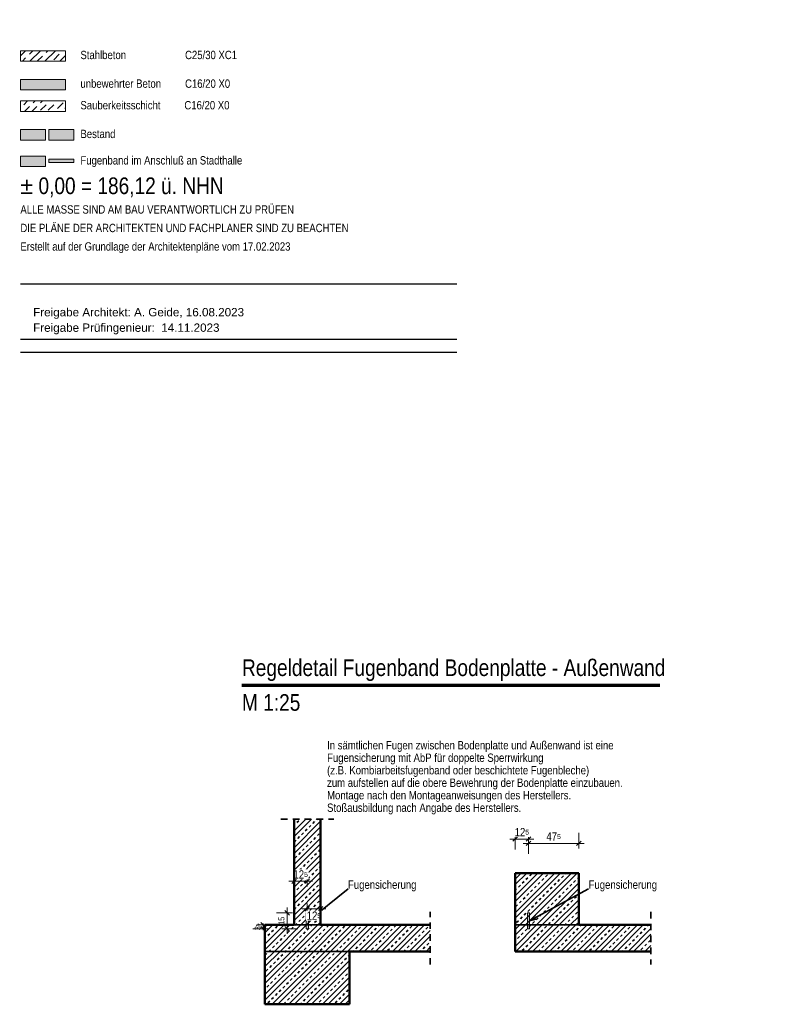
# Model space of a CAD drawing. Header units: millimetres. Extents: x 0 to 102, y -15 to 47.
# Tile 101 of 103: x 88 to 102, y 4 to 22. Entities that reach past the tile are written whole.
import ezdxf

# ---------------------------------------------------------------- set-up
doc = ezdxf.new("R2010")
doc.units = ezdxf.units.MM
doc.linetypes.add('HIDDEN', pattern=[0.375, 0.25, -0.125])
doc.layers.add('Achsen', color=7, linetype='Continuous', lineweight=20)
doc.styles.add('Arial', font='arial.ttf')
doc.styles.add('Arial Narrow', font='ARIALN.TTF')
doc.linetypes.add('STRAKON_Linetype_13', pattern='A,30,[130,ltypeshp.shx,S=3.75,R=-30,X=0,Y=0],-3.75,[130,ltypeshp.shx,S=3.75,R=-30,X=0,Y=0]', length=33.75)
doc.linetypes.add('STRAKON_Linetype_14', pattern='A,75,[130,ltypeshp.shx,S=7.5,R=-30,X=0,Y=0],-7.5,[130,ltypeshp.shx,S=7.5,R=-30,X=0,Y=0]', length=82.5)
doc.dimstyles.new('Arch_Strakon_dimstyle', dxfattribs={"dimtxt": 15.75, "dimasz": 1, "dimexe": 1.25, "dimexo": 0.0625, "dimgap": 1, "dimtad": 0, "dimzin": 12, "dimdsep": 46, "dimtxsty": 'Arial Narrow', "dimblk": 'Arrowhead_Tick', "dimsah": 1, "dimcen": 0, "dimse1": 1, "dimse2": 1, "dimclrd": 6, "dimclrt": 2, "dimazin": 0, "dimtfac": 1, "dimtdec": 4, "dimtmove": 0, "dimatfit": 3, "dimldrblk": 'NONE', "dimfxl": 1, "dimtvp": 1, "dimtolj": 1, "dimtzin": 0, "dimlwd": 13, "dimarcsym": 2})
pattern_1 = [(45, (0, 0), (-0.15909903, 0.15909903), []), (45, (-0.05303, 0.05303), (-0.15909903, 0.15909903), []), (45, (-0.10607, 0.10607), (-0.15909903, 0.15909903), [0.05, -0.05])]

# ---------------------------------------------------------------- blocks, each defined once
blk = doc.blocks.new('Arrowhead_Tick')
at = {"color": 0, "linetype": 'Continuous', "lineweight": -2}
for p, q in [((0, 20), (0, -10)), ((-1, 0), (0, 0)), ((10, 0), (0, 0))]:
    blk.add_line(p, q, dxfattribs=at)
at = {"color": 2, "linetype": 'Continuous', "lineweight": 35}
blk.add_line((4.4, 4.4), (-4.4, -4.4), dxfattribs=at)
blk = doc.blocks.new('*D824')
at = {"color": 6, "linetype": 'Continuous', "lineweight": 13}
blk.add_line((93.543, 6.137), (93.773, 6.137), dxfattribs=at)
at = {"layer": 'Defpoints', "color": 0}
for p in [(93.783, 5.541), (93.533, 5.311)]:
    blk.add_point(p, dxfattribs=at)
at = {"color": 6, "lineweight": 13, "xscale": 0.01, "yscale": 0.01, "zscale": 0.01}
blk.add_blockref('Arrowhead_Tick', (93.783, 6.137), dxfattribs=at)
at = {"color": 6, "lineweight": 13, "xscale": 0.01, "yscale": 0.01, "zscale": 0.01, "rotation": 180}
blk.add_blockref('Arrowhead_Tick', (93.533, 6.137), dxfattribs=at)
at = {"color": 2, "lineweight": 35, "insert": (93.658, 6.266), "char_height": 0.1575, "attachment_point": 5, "style": 'Arial Narrow', "bg_fill": 3, "box_fill_scale": 1.1, "bg_fill_color": 256, "bg_fill_true_color": 13158600, "bg_fill_transparency": 0}
blk.add_mtext('\\A1;12{\\A1;\\H.6x;\\S5;}', dxfattribs=at)
at = {"layer": 'Defpoints', "color": 0}
blk.add_point((93.783, 6.137), dxfattribs=at)
blk = doc.blocks.new('_None')
blk = doc.blocks.new('*D825')
at = {"color": 6, "linetype": 'Continuous', "lineweight": 13}
blk.add_line((93.793, 5.616), (94.023, 5.616), dxfattribs=at)
at = {"color": 6, "lineweight": 13, "xscale": 0.01, "yscale": 0.01, "zscale": 0.01}
blk.add_blockref('Arrowhead_Tick', (94.033, 5.616), dxfattribs=at)
at = {"color": 6, "lineweight": 13, "xscale": 0.01, "yscale": 0.01, "zscale": 0.01, "rotation": 180}
blk.add_blockref('Arrowhead_Tick', (93.783, 5.616), dxfattribs=at)
at = {"color": 2, "lineweight": 35, "insert": (93.908, 5.487), "char_height": 0.1575, "attachment_point": 5, "style": 'Arial Narrow', "bg_fill": 3, "box_fill_scale": 1.1, "bg_fill_color": 256, "bg_fill_true_color": 13158600, "bg_fill_transparency": 0}
blk.add_mtext('\\A1;12{\\A1;\\H.6x;\\S5;}', dxfattribs=at)
at = {"layer": 'Defpoints', "color": 0}
for p in [(94.033, 5.616), (93.783, 5.541), (94.033, 5.311)]:
    blk.add_point(p, dxfattribs=at)
blk = doc.blocks.new('*D826')
at = {"color": 6, "linetype": 'Continuous', "lineweight": 13}
blk.add_line((97.725, 6.937), (97.955, 6.937), dxfattribs=at)
at = {"layer": 'Defpoints', "color": 0}
for p in [(97.965, 5.541), (97.715, 5.311)]:
    blk.add_point(p, dxfattribs=at)
at = {"color": 6, "lineweight": 13, "xscale": 0.01, "yscale": 0.01, "zscale": 0.01}
blk.add_blockref('Arrowhead_Tick', (97.965, 6.937), dxfattribs=at)
at = {"color": 6, "lineweight": 13, "xscale": 0.01, "yscale": 0.01, "zscale": 0.01, "rotation": 180}
blk.add_blockref('Arrowhead_Tick', (97.715, 6.937), dxfattribs=at)
at = {"color": 2, "lineweight": 35, "insert": (97.84, 7.066), "char_height": 0.1575, "attachment_point": 5, "style": 'Arial Narrow', "bg_fill": 3, "box_fill_scale": 1.1, "bg_fill_color": 256, "bg_fill_true_color": 13158600, "bg_fill_transparency": 0}
blk.add_mtext('\\A1;12{\\A1;\\H.6x;\\S5;}', dxfattribs=at)
at = {"layer": 'Defpoints', "color": 0}
blk.add_point((97.965, 6.937), dxfattribs=at)
blk = doc.blocks.new('*D827')
at = {"color": 6, "linetype": 'Continuous', "lineweight": 13}
blk.add_line((97.975, 6.855), (98.905, 6.855), dxfattribs=at)
at = {"layer": 'Defpoints', "color": 0}
for p in [(98.915, 6.855), (98.915, 6.291), (97.965, 5.541)]:
    blk.add_point(p, dxfattribs=at)
at = {"color": 6, "lineweight": 13, "xscale": 0.01, "yscale": 0.01, "zscale": 0.01, "rotation": 180}
blk.add_blockref('Arrowhead_Tick', (97.965, 6.855), dxfattribs=at)
at = {"color": 6, "lineweight": 13, "xscale": 0.01, "yscale": 0.01, "zscale": 0.01}
blk.add_blockref('Arrowhead_Tick', (98.915, 6.855), dxfattribs=at)
at = {"color": 2, "lineweight": 35, "insert": (98.44, 6.984), "char_height": 0.1575, "attachment_point": 5, "style": 'Arial Narrow', "bg_fill": 3, "box_fill_scale": 1.1, "bg_fill_color": 256, "bg_fill_true_color": 13158600, "bg_fill_transparency": 0}
blk.add_mtext('\\A1;47{\\A1;\\H.6x;\\S5;}', dxfattribs=at)
blk = doc.blocks.new('*D828')
at = {"color": 6, "linetype": 'Continuous', "lineweight": 13}
blk.add_line((93.402, 5.251), (93.402, 5.531), dxfattribs=at)
at = {"layer": 'Defpoints', "color": 0}
for p in [(93.402, 5.541), (93.763, 5.541), (93.763, 5.241)]:
    blk.add_point(p, dxfattribs=at)
at = {"color": 6, "lineweight": 13, "xscale": 0.01, "yscale": 0.01, "zscale": 0.01}
for p, rotation in [((93.402, 5.541), 90), ((93.402, 5.241), 270)]:
    blk.add_blockref('Arrowhead_Tick', p, dxfattribs=dict(at, rotation=rotation))
at = {"color": 3, "lineweight": 35, "insert": (93.295, 5.391), "char_height": 0.1125, "attachment_point": 5, "rotation": 90, "style": 'Arial Narrow'}
blk.add_mtext('\\A1;15', dxfattribs=at)
blk = doc.blocks.new('*D829')
at = {"color": 6, "linetype": 'Continuous', "lineweight": 13}
for p, q in [((92.952, 5.321), (92.952, 5.331)), ((92.952, 5.241), (92.952, 5.311)), ((92.952, 5.231), (92.952, 5.221))]:
    blk.add_line(p, q, dxfattribs=at)
at = {"layer": 'Defpoints', "color": 0}
for p in [(92.952, 5.311), (92.983, 5.311), (93.763, 5.241)]:
    blk.add_point(p, dxfattribs=at)
at = {"color": 6, "lineweight": 13, "xscale": 0.01, "yscale": 0.01, "zscale": 0.01}
for p, rotation in [((92.952, 5.241), 90), ((92.952, 5.311), 270)]:
    blk.add_blockref('Arrowhead_Tick', p, dxfattribs=dict(at, rotation=rotation))
at = {"color": 3, "lineweight": 35, "insert": (92.845, 5.276), "char_height": 0.1125, "attachment_point": 5, "rotation": 90, "style": 'Arial Narrow'}
blk.add_mtext('\\A1;3{\\A1;\\H.6x;\\S5;}', dxfattribs=at)

msp = doc.modelspace()

# ---------------------------------------------------------------- hatches: boundary and pattern name
at = {"lineweight": 35}
h = msp.add_hatch(dxfattribs=at)
h.set_pattern_fill('wuB', color=2, scale=0.01, angle=45, style=0, pattern_type=2)
h.set_pattern_definition(pattern_1)
h.paths.add_polyline_path([(93.5334503, 5.3107712), (94.0334503, 5.3107712), (94.0334503, 7.3103073), (93.5334503, 7.3103073)])
h = msp.add_hatch(dxfattribs=at)
h.set_pattern_fill('wuB', color=2, scale=0.01, angle=45, style=0, pattern_type=2)
h.set_pattern_definition(pattern_1)
h.paths.add_polyline_path([(97.7147257, 5.3107712), (98.9147257, 5.3107712), (98.9147257, 6.2907712), (97.7147257, 6.2907712)])
at = {"lineweight": 25, "true_color": 0xff0000}
for points in [[(93.7634503, 5.2407712), (93.8034503, 5.2407712), (93.8034503, 5.5407712), (93.7634503, 5.5407712)], [(97.9447257, 5.2407712), (97.9847257, 5.2407712), (97.9847257, 5.5407712), (97.9447257, 5.5407712)]]:
    msp.add_hatch(color=1, dxfattribs=at).paths.add_polyline_path(points)
at = {"lineweight": 35}
h = msp.add_hatch(dxfattribs=at)
h.set_pattern_fill('wuB', color=2, scale=0.01, angle=45, style=0, pattern_type=2)
h.set_pattern_definition(pattern_1)
h.paths.add_polyline_path([(92.9834322, 4.8107712), (96.1071745, 4.8107712), (96.1071745, 5.3107712), (92.9834322, 5.3107712)])
h = msp.add_hatch(dxfattribs=at)
h.set_pattern_fill('wuB', color=2, scale=0.01, angle=45, style=0, pattern_type=2)
h.set_pattern_definition(pattern_1)
h.paths.add_polyline_path([(97.7147257, 4.8107712), (100.2764759, 4.8107712), (100.2764759, 5.3107712), (97.7147257, 5.3107712)])
h = msp.add_hatch(dxfattribs=at)
h.set_pattern_fill('wuB', color=2, scale=0.01, angle=45, style=0, pattern_type=2)
h.set_pattern_definition(pattern_1)
h.paths.add_polyline_path([(92.9834322, 3.8107712), (94.5834185, 3.8107712), (94.5834185, 4.8107712), (92.9834322, 4.8107712)])
at = {"layer": 'Achsen', "lineweight": 13}
h = msp.add_hatch(dxfattribs=at)
h.set_pattern_fill('bB', color=6, scale=0.01, angle=45, style=0, pattern_type=2)
h.set_pattern_definition([(45, (0, 0), (-0.14142136, 0.14142136), [0.15, -0.1]), (45, (-0.07071, 0.07071), (-0.14142136, 0.14142136), [])])
h.paths.add_polyline_path([(89.209645, 21.8458084), (89.209645, 21.6458084), (88.359645, 21.6458084), (88.359645, 21.8458084)])
at = {"layer": 'Achsen', "lineweight": 13, "true_color": 0xe3ffe3}
msp.add_hatch(color=7, dxfattribs=at).paths.add_polyline_path([(89.209645, 21.3038185), (89.209645, 21.1038185), (88.359645, 21.1038185), (88.359645, 21.3038185)])
at = {"layer": 'Achsen', "lineweight": 13}
h = msp.add_hatch(dxfattribs=at)
h.set_pattern_fill('uB', color=6, scale=0.01, angle=45, style=0, pattern_type=2)
h.set_pattern_definition([(45, (0, 0), (-0.14142136, 0.14142136), [0.15, -0.1]), (45, (0.03536, 0.17678), (-0.14142136, 0.14142136), [0.15, -0.1, 0.15, -0.1])])
h.paths.add_polyline_path([(89.209645, 20.8953757), (89.209645, 20.6953757), (88.359645, 20.6953757), (88.359645, 20.8953757)])
at = {"layer": 'Achsen', "lineweight": 13, "true_color": 0xe9e9e9}
msp.add_hatch(color=254, dxfattribs=at).paths.add_polyline_path([(88.359645, 20.1526474), (88.8372695, 20.1526474), (88.8372695, 20.3526474), (88.359645, 20.3526474)])
at = {"layer": 'Achsen', "lineweight": 13, "true_color": 0xaaaaaa}
msp.add_hatch(color=253, dxfattribs=at).paths.add_polyline_path([(88.8945803, 20.1526474), (89.3722047, 20.1526474), (89.3722047, 20.3526474), (88.8945803, 20.3526474)])
at = {"layer": 'Achsen', "lineweight": 13, "true_color": 0xf9ddf2}
msp.add_hatch(color=7, dxfattribs=at).paths.add_polyline_path([(88.359645, 19.6526474), (88.8372695, 19.6526474), (88.8372695, 19.8526474), (88.359645, 19.8526474)])
at = {"layer": 'Achsen', "lineweight": 13, "true_color": 0xff0000}
msp.add_hatch(color=1, dxfattribs=at).paths.add_polyline_path([(88.8994117, 19.7280943), (89.3722047, 19.7280943), (89.3722047, 19.7936775), (88.8994117, 19.7936775)])

# ---------------------------------------------------------------- linework, layer by layer
at = {"color": 1, "linetype": 'Continuous', "lineweight": 70}
msp.add_line((92.5487684, 9.8493927), (100.4489684, 9.8493927), dxfattribs=at)
at = {"color": 2, "linetype": 'HIDDEN', "lineweight": 35, "ltscale": 0.5}
for p, q in [((93.2834503, 7.3103073), (94.2834503, 7.3103073)), ((96.1071745, 4.5607712), (96.1071745, 5.5607712)), ((100.2764759, 5.5607712), (100.2764759, 4.5607712))]:
    msp.add_line(p, q, dxfattribs=at)
at = {"color": 2, "linetype": 'Continuous', "lineweight": 35}
for p, q in [((94.5531003, 5.994838), (93.8034503, 5.3907712)), ((99.1014664, 5.994838), (97.9847257, 5.3907712)), ((93.8034503, 5.3907712), (93.8950311, 5.5161841)), ((93.945468, 5.4535916), (93.8034503, 5.3907712)), ((97.9847257, 5.3907712), (98.0975383, 5.4974893)), ((98.1357833, 5.4267855), (97.9847257, 5.3907712))]:
    msp.add_line(p, q, dxfattribs=at)
at = {"color": 5, "linetype": 'Continuous', "lineweight": 18}
for p, q in [((93.7634503, 5.5407712), (93.7634503, 5.2407712)), ((93.8034503, 5.5407712), (93.7634503, 5.5407712)), ((93.8034503, 5.2407712), (93.8034503, 5.5407712)), ((97.9447257, 5.5407712), (97.9447257, 5.2407712)), ((97.9847257, 5.5407712), (97.9447257, 5.5407712)), ((97.9847257, 5.2407712), (97.9847257, 5.5407712)), ((93.7634503, 5.2407712), (93.8034503, 5.2407712)), ((97.9447257, 5.2407712), (97.9847257, 5.2407712))]:
    msp.add_line(p, q, dxfattribs=at)
at = {"color": 4, "linetype": 'Continuous', "lineweight": 50}
for p, q in [((92.9834322, 4.8107712), (92.9834322, 5.3107712)), ((98.9147257, 5.3107712), (100.2764759, 5.3107712)), ((92.9834322, 3.8107712), (92.9834322, 4.8107712)), ((94.5834185, 4.8107712), (96.1071745, 4.8107712)), ((94.5834185, 3.8107712), (94.5834185, 4.8107712)), ((97.7147257, 4.8107712), (100.2764759, 4.8107712)), ((92.9834322, 3.8107712), (94.5834185, 3.8107712))]:
    msp.add_line(p, q, dxfattribs=at)
at = {"color": 2, "linetype": 'STRAKON_Linetype_13', "lineweight": 35, "ltscale": 0.01}
for p, q in [((94.0334503, 5.3107712), (93.5334503, 5.3107712)), ((93.5334503, 5.3107712), (94.0334503, 5.3107712)), ((97.7147257, 5.3107712), (98.9147257, 5.3107712))]:
    msp.add_line(p, q, dxfattribs=at)
at = {"color": 2, "linetype": 'STRAKON_Linetype_14', "lineweight": 35, "ltscale": 0.01}
for p, q in [((92.9834322, 4.8107712), (94.5834185, 4.8107712)), ((94.5834185, 4.8107712), (92.9834322, 4.8107712))]:
    msp.add_line(p, q, dxfattribs=at)
at = {"color": 9, "linetype": 'Continuous', "lineweight": 0}
for centre in [(93.7834503, 5.5407712), (97.9647257, 5.5407712)]:
    msp.add_circle(centre, 0.00222, dxfattribs=at)
at = {"layer": 'Achsen', "color": 5, "linetype": 'Continuous', "lineweight": 18}
for p, q in [((89.209645, 21.8458084), (88.359645, 21.8458084)), ((88.359645, 21.8458084), (88.359645, 21.6458084)), ((89.209645, 21.6458084), (89.209645, 21.8458084)), ((88.359645, 21.6458084), (89.209645, 21.6458084)), ((89.209645, 21.3038185), (88.359645, 21.3038185)), ((88.359645, 21.3038185), (88.359645, 21.1038185)), ((89.209645, 21.1038185), (89.209645, 21.3038185)), ((88.359645, 21.1038185), (89.209645, 21.1038185)), ((89.209645, 20.8953757), (88.359645, 20.8953757)), ((88.359645, 20.8953757), (88.359645, 20.6953757)), ((89.209645, 20.6953757), (89.209645, 20.8953757)), ((88.359645, 20.6953757), (89.209645, 20.6953757)), ((88.8372695, 20.3526474), (88.359645, 20.3526474)), ((88.359645, 20.3526474), (88.359645, 20.1526474)), ((88.8372695, 20.1526474), (88.8372695, 20.3526474)), ((89.3722047, 20.3526474), (88.8945803, 20.3526474)), ((88.8945803, 20.3526474), (88.8945803, 20.1526474)), ((89.3722047, 20.1526474), (89.3722047, 20.3526474)), ((88.359645, 20.1526474), (88.8372695, 20.1526474)), ((88.8945803, 20.1526474), (89.3722047, 20.1526474)), ((88.8372695, 19.8526474), (88.359645, 19.8526474)), ((88.359645, 19.8526474), (88.359645, 19.6526474)), ((88.8372695, 19.6526474), (88.8372695, 19.8526474)), ((88.8994117, 19.7280943), (88.8994117, 19.7936775)), ((88.8994117, 19.7936775), (89.3722047, 19.7936775)), ((89.3722047, 19.7936775), (89.3722047, 19.7280943)), ((88.359645, 19.6526474), (88.8372695, 19.6526474)), ((89.3722047, 19.7280943), (88.8994117, 19.7280943))]:
    msp.add_line(p, q, dxfattribs=at)
at = {"layer": 'Achsen', "color": 3, "linetype": 'Continuous', "lineweight": 25}
for p, q in [((88.359645, 17.4334976), (96.609645, 17.4334976)), ((96.609645, 16.3853988), (88.359645, 16.3853988)), ((96.609645, 16.1353988), (88.359645, 16.1353988))]:
    msp.add_line(p, q, dxfattribs=at)

# ---------------------------------------------------------------- texts
at = {"color": 2, "lineweight": 35, "style": 'Arial Narrow'}
for s, p in [('Erstellt auf der Grundlage der Architektenpläne vom 24.11.2022 und 22.02.2023 (Aussparungen)', (79, 12.0289007)), ('Fugensicherung', (94.5531003, 5.994838)), ('Fugensicherung', (99.1014664, 5.994838))]:
    msp.add_text(s, height=0.1575, dxfattribs=at).set_placement(p)
at = {"color": 2, "lineweight": 35, "char_height": 0.1575, "attachment_point": 1, "line_spacing_factor": 0.9, "style": 'Arial Narrow'}
for s, insert in [('In allen Anschlussfugen Stb - tragendes Mauerwerk sind Mauerwerksanschlußschienen zu verlegen.{\\P}In Anschlußfugen Stb - nichttragendes Mauerwerk sind Mauerwerksansclußschienen nach Angabe{\\P}der Bauleitung zu verlegen.', (78.998599, 15.4348848)), ('In sämtlichen Fugen zwischen Bodenplatte und Außenwand ist eine{\\P}Fugensicherung mit AbP für doppelte Sperrwirkung{\\P}(z.B. Kombiarbeitsfugenband oder beschichtete Fugenbleche){\\P}zum aufstellen auf die obere Bewehrung der Bodenplatte einzubauen.{\\P}Montage nach den Montageanweisungen des Herstellers.{\\P}Stoßausbildung nach Angabe des Herstellers.', (94.1572879, 8.7891938))]:
    msp.add_mtext(s, dxfattribs=dict(at, insert=insert))
at = {"layer": 'Achsen', "color": 2, "lineweight": 35, "style": 'Arial Narrow'}
for s, p in [('Stahlbeton', (89.4944014, 21.6861811)), ('C25/30 XC1', (91.472275, 21.6861811)), ('unbewehrter Beton', (89.4944014, 21.1441912)), ('C16/20 X0', (91.472275, 21.1441912)), ('Sauberkeitsschicht', (89.4944014, 20.7357484)), ('C16/20 X0', (91.4598675, 20.7357484)), ('Bestand', (89.4944014, 20.1930201)), ('Fugenband im Anschluß an Stadthalle', (89.4944014, 19.6930201)), ('ALLE MASSE SIND AM BAU VERANTWORTLICH ZU PRÜFEN', (88.359645, 18.7642948)), ('DIE PLÄNE DER ARCHITEKTEN UND FACHPLANER SIND ZU BEACHTEN', (88.359645, 18.4142996)), ('Erstellt auf der Grundlage der Architektenpläne vom 17.02.2023', (88.359645, 18.0642996))]:
    msp.add_text(s, height=0.1575, dxfattribs=at).set_placement(p)
at = {"layer": 'Achsen', "color": 1, "lineweight": 70, "style": 'Arial Narrow'}
msp.add_text('± 0,00 = 186,12 ü. NHN', height=0.315, dxfattribs=at).set_placement((88.359645, 19.1335623))
at = {"layer": 'Achsen', "color": 3, "lineweight": 25}
for s, height, style, p in [('Freigabe Architekt: A. Geide, 16.08.2023', 0.1575, 'Arial', (88.601083, 16.8216148)), ('Freigabe Prüfingenieur:  14.11.2023', 0.1575, 'Arial', (88.601083, 16.5290218)), ('-6           19.11.24                                    Aussparungen Aufzug neu/ Aussparungen ergänzt, Türschwellen + Vorsatzschale Achse 4n-5n/En ergänzt', 0.1075, 'Arial Narrow', (79.1297651, 9.9048413))]:
    msp.add_text(s, height=height, dxfattribs=dict(at, style=style)).set_placement(p)
at = {"layer": 'Achsen', "color": 4, "lineweight": 50, "insert": (79, 22.4058286), "char_height": 0.25, "attachment_point": 1, "line_spacing_factor": 0.9, "style": 'Arial Narrow'}
msp.add_mtext('In allen WU- und Außenwänden ist auf mind. 30 cm Höhe eine{\\P}Anschlussmischung mit Größtkorn von 8 mm einzusetzen.', dxfattribs=at)

# ---------------------------------------------------------------- next in the draw order: texts
at = {"color": 1, "lineweight": 70, "char_height": 0.315, "attachment_point": 7, "line_spacing_factor": 0.9, "style": 'Arial Narrow', "bg_fill": 3, "box_fill_scale": 1.2, "bg_fill_color": 256, "bg_fill_true_color": 13158600, "bg_fill_transparency": 0}
for s, insert in [('Regeldetail Fugenband Bodenplatte - Außenwand', (92.5487684, 9.9243927)), ('M 1:25', (92.5487684, 9.3573927))]:
    msp.add_mtext(s, dxfattribs=dict(at, insert=insert))

# ---------------------------------------------------------------- next in the draw order: dimensions: what is measured, and where the dimension line sits
at = {"lineweight": 35}
for base, p1, p2, picture, middle in [((97.9647257, 6.9367103), (97.7147257, 5.3107712), (97.9647257, 5.5407712), '*D826', (97.8397257, 6.9367103)), ((93.7834503, 6.1367103), (93.5334503, 5.3107712), (93.7834503, 5.5407712), '*D824', (93.6584503, 6.1367103))]:
    dim = msp.add_linear_dim(base=base, p1=p1, p2=p2, text='12{\\A1;\\H.6x;\\S5;}', dimstyle='Arch_Strakon_dimstyle', override={"dimscale": 0.01, "dimtxt": 15.75, "dimasz": 1, "dimgap": 5, "dimtad": 1, "dimjust": 0, "dimtih": 0, "dimtoh": 0, "dimdec": 6, "dimdsep": 46, "dimtxsty": 'Arial Narrow', "dimclrd": 6, "dimclrt": 2, "dimtix": 1, "dimtofl": 255, "dimtmove": 0, "dimatfit": 2, "dimfxl": 0, "dimfxlon": 0, "dimtvp": 31.746032, "dimtfill": 1, "dimtfillclr": 7, "dimlwd": 13}, dxfattribs=at)
    dim.commit()
    dim.dimension.update_dxf_attribs({"geometry": picture, "text_midpoint": middle, "dimtype": 160})

# ---------------------------------------------------------------- next in the draw order: linework, layer by layer
at = {"color": 1, "linetype": 'Continuous', "lineweight": 70}
msp.add_line((92.5487684, 9.8493927), (100.4489684, 9.8493927), dxfattribs=at)
at = {"color": 4, "linetype": 'Continuous', "lineweight": 50}
for p, q in [((97.7147257, 6.2907712), (97.7147257, 5.3107712)), ((97.7147257, 5.3107712), (97.7147257, 4.8107712))]:
    msp.add_line(p, q, dxfattribs=at)

# ---------------------------------------------------------------- next in the draw order: dimensions: what is measured, and where the dimension line sits
at = {"lineweight": 35}
for base, p1, p2, text, override, picture, middle in [((98.9147257, 6.8552103), (97.9647257, 5.5407712), (98.9147257, 6.2907712), '47{\\A1;\\H.6x;\\S5;}', {"dimscale": 0.01, "dimtxt": 15.75, "dimasz": 1, "dimgap": 5, "dimtad": 1, "dimjust": 0, "dimtih": 0, "dimtoh": 0, "dimdec": 6, "dimdsep": 46, "dimtxsty": 'Arial Narrow', "dimclrd": 6, "dimclrt": 2, "dimtix": 1, "dimtofl": 255, "dimtmove": 0, "dimatfit": 2, "dimfxl": 0, "dimfxlon": 0, "dimtvp": 31.746032, "dimtfill": 1, "dimtfillclr": 7, "dimlwd": 13}, '*D827', (98.4397257, 6.8552103)), ((94.0334503, 5.6162103), (93.7834503, 5.5407712), (94.0334503, 5.3107712), '12{\\A1;\\H.6x;\\S5;}', {"dimscale": 0.01, "dimtxt": 15.75, "dimasz": 1, "dimgap": 5, "dimtad": 4, "dimjust": 0, "dimtih": 0, "dimtoh": 0, "dimdec": 6, "dimdsep": 46, "dimtxsty": 'Arial Narrow', "dimclrd": 6, "dimclrt": 2, "dimtix": 1, "dimtofl": 255, "dimtmove": 0, "dimatfit": 2, "dimfxl": 0, "dimfxlon": 0, "dimtvp": 31.746032, "dimtfill": 1, "dimtfillclr": 7, "dimlwd": 13}, '*D825', (93.9084503, 5.6162103))]:
    dim = msp.add_linear_dim(base=base, p1=p1, p2=p2, text=text, dimstyle='Arch_Strakon_dimstyle', override=override, dxfattribs=at)
    dim.commit()
    dim.dimension.update_dxf_attribs({"geometry": picture, "text_midpoint": middle, "dimtype": 160})

# ---------------------------------------------------------------- next in the draw order: linework, layer by layer
at = {"color": 4, "linetype": 'Continuous', "lineweight": 50}
for p, q in [((93.5334503, 5.3107712), (93.5334503, 7.3103073)), ((94.0334503, 5.3107712), (94.0334503, 7.3103073)), ((97.7147257, 6.2907712), (98.9147257, 6.2907712)), ((98.9147257, 6.2907712), (98.9147257, 5.3107712)), ((92.9834322, 5.3107712), (93.5334503, 5.3107712)), ((94.0334503, 5.3107712), (96.1071745, 5.3107712))]:
    msp.add_line(p, q, dxfattribs=at)

# ---------------------------------------------------------------- next in the draw order: dimensions: what is measured, and where the dimension line sits
at = {"lineweight": 35}
for base, p2, text, picture, middle in [((93.4021186, 5.5407712), (93.7634503, 5.5407712), '15', '*D828', (93.4021186, 5.3907712)), ((92.9521186, 5.3107712), (92.9834322, 5.3107712), '3{\\A1;\\H.6x;\\S5;}', '*D829', (92.9521186, 5.2757712))]:
    dim = msp.add_linear_dim(base=base, p1=(93.7634503, 5.2407712), p2=p2, angle=90, text=text, dimstyle='Arch_Strakon_dimstyle', override={"dimscale": 0.01, "dimtxt": 11.25, "dimasz": 1, "dimgap": 5, "dimtad": 1, "dimjust": 0, "dimtih": 0, "dimtoh": 0, "dimdec": 3, "dimdsep": 46, "dimtxsty": 'Arial Narrow', "dimclrd": 6, "dimclrt": 3, "dimtix": 1, "dimtofl": 255, "dimtmove": 0, "dimatfit": 2, "dimfxl": 0, "dimfxlon": 0, "dimtvp": 44.444444, "dimlwd": 13}, dxfattribs=at)
    dim.commit()
    dim.dimension.update_dxf_attribs({"geometry": picture, "text_midpoint": middle, "dimtype": 160})

doc.saveas('drawing.dxf')
